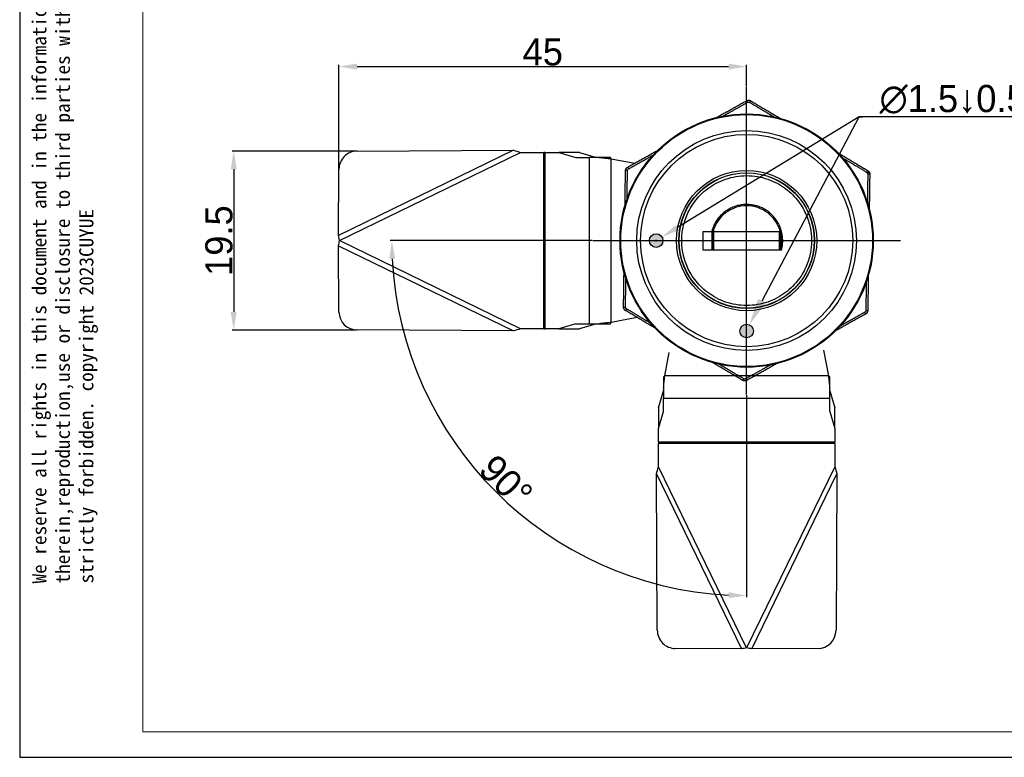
# Model space of a CAD drawing. Header units: millimetres. Extents: x 5128 to 5354, y 6463 to 6624.
# Tile 1 of 12: x 5128 to 5236, y 6463 to 6545. Entities that reach past the tile are written whole.
import ezdxf
from ezdxf import colors
from ezdxf.entities.mleader import LeaderData, LeaderLine
from ezdxf.math import Vec2, Vec3

# ---------------------------------------------------------------- set-up
doc = ezdxf.new("R2010")
doc.units = ezdxf.units.MM
doc.layers.get('0').update_dxf_attribs({"color": 3})
doc.layers.add('20', color=7, linetype='Continuous', true_color=0xffffff)
doc.layers.add('实线层', color=7, linetype='Continuous', lineweight=30)
doc.layers.add('粗实线层', color=7, linetype='Continuous', lineweight=35)
doc.dimstyles.get("Standard").update_dxf_attribs({"dimtxt": 3, "dimasz": 2, "dimexe": 0.18, "dimexo": 0.0625, "dimgap": 0.09, "dimtad": 1, "dimtoh": 1, "dimzin": 0, "dimdsep": 46, "dimtxsty": 'Standard', "dimcen": 0.09, "dimadec": 0, "dimazin": 0, "dimtfac": 1, "dimtofl": 0, "dimtmove": 0, "dimatfit": 3, "dimfxl": 1, "dimtolj": 1, "dimtzin": 0, "dimarcsym": 0})

# ---------------------------------------------------------------- blocks, each defined once
blk = doc.blocks.new('*D1')
at = {"color": 0, "lineweight": -2, "transparency": 16777216}
for p, q in [((5162.85, 6528.31), (5162.85, 6539.76)), ((5164.85, 6539.58), (5205.92, 6539.58)), ((5207.92, 6537.42), (5207.92, 6539.76))]:
    blk.add_line(p, q, dxfattribs=at)
at = {"color": 0, "lineweight": 18, "transparency": 16777216}
for points in [[(5164.85, 6539.91), (5164.85, 6539.25), (5162.85, 6539.58)], [(5205.92, 6539.91), (5205.92, 6539.25), (5207.92, 6539.58)]]:
    blk.add_solid(points, dxfattribs=at)
at = {"layer": 'Defpoints', "color": 0, "lineweight": 18, "transparency": 16777216}
for p in [(5207.92, 6539.58), (5207.92, 6537.35), (5162.85, 6528.25)]:
    blk.add_point(p, dxfattribs=at)
at = {"color": 0, "lineweight": 18, "transparency": 16777216, "insert": (5185.39, 6541.19), "char_height": 3, "attachment_point": 5}
blk.add_mtext('\\A1;45', dxfattribs=at)
blk = doc.blocks.new('*D2')
at = {"color": 0, "lineweight": -2, "transparency": 16777216}
for p, q in [((5164.8, 6530.23), (5151.04, 6530.23)), ((5151.22, 6528.23), (5151.22, 6512.47)), ((5164.8, 6510.47), (5151.04, 6510.47))]:
    blk.add_line(p, q, dxfattribs=at)
at = {"color": 0, "lineweight": 18, "transparency": 16777216}
for points in [[(5150.89, 6528.23), (5151.55, 6528.23), (5151.22, 6530.23)], [(5150.89, 6512.47), (5151.55, 6512.47), (5151.22, 6510.47)]]:
    blk.add_solid(points, dxfattribs=at)
at = {"layer": 'Defpoints', "color": 0, "lineweight": 18, "transparency": 16777216}
for p in [(5164.86, 6530.23), (5151.22, 6510.47), (5164.86, 6510.47)]:
    blk.add_point(p, dxfattribs=at)
at = {"color": 0, "lineweight": 18, "transparency": 16777216, "insert": (5149.6, 6520.35), "char_height": 3, "attachment_point": 5, "rotation": 90}
blk.add_mtext('\\A1;19.5', dxfattribs=at)
blk = doc.blocks.new('*D10')
at = {"color": 0, "lineweight": -2, "transparency": 16777216}
for p, q in [((5190.86, 6520.35), (5168.52, 6520.35)), ((5207.92, 6503.29), (5207.92, 6480.95))]:
    blk.add_line(p, q, dxfattribs=at)
blk.add_arc((5207.92, 6520.35), 39.23, 182.9216, 267.0784, dxfattribs=at)
at = {"color": 0, "lineweight": 18, "transparency": 16777216}
for points in [[(5168.42, 6518.35), (5169.08, 6518.36), (5168.7, 6520.35)], [(5205.93, 6481.51), (5205.92, 6480.85), (5207.92, 6481.13)]]:
    blk.add_solid(points, dxfattribs=at)
at = {"layer": 'Defpoints', "color": 0, "lineweight": 18, "transparency": 16777216}
for p in [(5207.92, 6537.35), (5190.92, 6520.35), (5224.92, 6520.35), (5207.92, 6503.35), (5173.95, 6500.74)]:
    blk.add_point(p, dxfattribs=at)
at = {"color": 0, "lineweight": 18, "transparency": 16777216, "insert": (5181.32, 6493.75), "char_height": 3, "attachment_point": 5, "rotation": 315}
blk.add_mtext('\\A1;90°', dxfattribs=at)
blk = doc.blocks.new('*D11')
at = {"color": 0, "lineweight": -2, "transparency": 16777216}
for p, q in [((5220.36, 6534.04), (5200.27, 6521.79)), ((5241.04, 6534.04), (5220.36, 6534.04)), ((5197.83, 6520.35), (5198.01, 6520.35)), ((5197.92, 6520.26), (5197.92, 6520.44))]:
    blk.add_line(p, q, dxfattribs=at)
at = {"color": 0, "lineweight": 18, "transparency": 16777216}
blk.add_solid([(5200.1, 6522.07), (5200.44, 6521.5), (5198.56, 6520.74)], dxfattribs=at)
at = {"layer": 'Defpoints', "color": 0, "lineweight": 18, "transparency": 16777216}
for p in [(5197.28, 6519.96), (5198.56, 6520.74)]:
    blk.add_point(p, dxfattribs=at)
at = {"color": 0, "lineweight": 18, "transparency": 16777216, "insert": (5230.75, 6535.95), "char_height": 3, "width": 23.322, "attachment_point": 5}
blk.add_mtext('\\A1;∅1.5↓0.5', dxfattribs=at)

msp = doc.modelspace()

# ---------------------------------------------------------------- hatches: boundary and pattern name
at = {"lineweight": 18}
h = msp.add_hatch(color=1, dxfattribs=at)
h.dxf.hatch_style = 1
h.paths.add_polyline_path([(5198.674, 6520.354), (5197.174, 6520.354, 1)])
h.paths.add_polyline_path([(5197.174, 6520.354), (5198.674, 6520.354, 1)])
h = msp.add_hatch(color=3, dxfattribs=at)
h.dxf.hatch_style = 1
h.paths.add_polyline_path([(5207.924, 6511.104, 0.4142136), (5207.174, 6510.354, 0.4142136), (5207.924, 6509.604)])
h.paths.add_polyline_path([(5207.924, 6511.104), (5207.924, 6509.604, 0.4142136), (5208.674, 6510.354, 0.4142136)])

# ---------------------------------------------------------------- linework, layer by layer
at = {"lineweight": 13}
msp.add_line((5141.173, 6466.077), (5141.173, 6619.793), dxfattribs=at)
at = {"linetype": 'Continuous', "lineweight": 13}
msp.add_line((5141.173, 6466.077), (5350.527, 6466.077), dxfattribs=at)
at = {"layer": '20', "color": 1}
for p, q in [((5207.924, 6503.354), (5207.924, 6537.354)), ((5190.924, 6520.354), (5224.924, 6520.354))]:
    msp.add_line(p, q, dxfattribs=at)
at = {"layer": '20', "color": 7}
for p, q in [((5182.133, 6530.337), (5162.81, 6520.917)), ((5162.924, 6520.354), (5182.924, 6530.104)), ((5164.861, 6530.233), (5182.133, 6530.337)), ((5182.924, 6530.104), (5185.506, 6530.104)), ((5185.659, 6530.104), (5185.506, 6530.104)), ((5185.506, 6510.604), (5185.506, 6530.104)), ((5185.659, 6530.104), (5187.147, 6530.104)), ((5185.659, 6510.604), (5185.659, 6530.104)), ((5189.445, 6530.104), (5187.147, 6530.104)), ((5187.147, 6530.104), (5189.024, 6529.543)), ((5189.445, 6530.104), (5191.322, 6529.543)), ((5189.024, 6529.543), (5190.514, 6529.543)), ((5191.613, 6529.543), (5190.514, 6529.543)), ((5190.514, 6529.543), (5190.514, 6511.164)), ((5192.881, 6529.543), (5191.613, 6529.543)), ((5192.965, 6529.401), (5195.546, 6528.905)), ((5192.965, 6511.307), (5192.965, 6529.401)), ((5162.81, 6520.917), (5162.854, 6528.245)), ((5221.467, 6527.915), (5221.286, 6527.813)), ((5212.415, 6526.329), (5212.431, 6526.348)), ((5213.028, 6525.815), (5213.044, 6525.834)), ((5214.881, 6523.154), (5214.854, 6523.154)), ((5200.484, 6521.304), (5200.509, 6521.304)), ((5203.124, 6521.354), (5204.064, 6521.354)), ((5203.124, 6519.304), (5203.124, 6521.354)), ((5204.126, 6519.304), (5204.126, 6521.354)), ((5204.161, 6519.304), (5204.161, 6521.354)), ((5204.175, 6521.354), (5204.175, 6519.304)), ((5204.189, 6519.304), (5204.189, 6521.354)), ((5204.204, 6521.354), (5204.204, 6519.304)), ((5204.218, 6519.304), (5204.218, 6521.354)), ((5204.233, 6521.354), (5204.233, 6519.304)), ((5204.247, 6519.304), (5204.247, 6521.354)), ((5204.262, 6521.354), (5204.262, 6519.304)), ((5204.274, 6521.354), (5204.274, 6519.304)), ((5211.574, 6519.304), (5211.574, 6521.354)), ((5211.585, 6519.304), (5211.585, 6521.354)), ((5211.6, 6521.354), (5211.6, 6519.304)), ((5211.614, 6519.304), (5211.614, 6521.354)), ((5211.629, 6521.354), (5211.629, 6519.304)), ((5211.643, 6519.304), (5211.643, 6521.354)), ((5211.658, 6521.354), (5211.658, 6519.304)), ((5211.672, 6519.304), (5211.672, 6521.354)), ((5211.687, 6521.354), (5211.687, 6519.304)), ((5211.721, 6521.354), (5211.721, 6519.304)), ((5182.924, 6510.604), (5162.924, 6520.354)), ((5162.854, 6512.462), (5162.81, 6519.791)), ((5162.81, 6519.791), (5182.133, 6510.371)), ((5200.484, 6519.404), (5200.509, 6519.404)), ((5211.774, 6519.304), (5203.124, 6519.304)), ((5211.774, 6519.304), (5211.774, 6519.318)), ((5214.881, 6517.554), (5214.854, 6517.554)), ((5206.974, 6512.939), (5206.974, 6512.914)), ((5208.874, 6512.914), (5208.874, 6512.939)), ((5195.821, 6511.855), (5192.965, 6511.307)), ((5182.133, 6510.371), (5164.861, 6510.475)), ((5185.506, 6510.604), (5182.924, 6510.604)), ((5185.506, 6510.604), (5185.659, 6510.604)), ((5187.147, 6510.604), (5185.659, 6510.604)), ((5189.024, 6511.164), (5187.147, 6510.604)), ((5187.147, 6510.604), (5189.445, 6510.604)), ((5189.024, 6511.164), (5190.514, 6511.164)), ((5191.322, 6511.164), (5189.445, 6510.604)), ((5190.514, 6511.164), (5191.613, 6511.164)), ((5191.613, 6511.164), (5192.881, 6511.164))]:
    msp.add_line(p, q, dxfattribs=at)
at = {"layer": '20', "color": 6}
for p, q in [((5198.876, 6505.396), (5199.372, 6507.977)), ((5216.422, 6508.251), (5216.971, 6505.396)), ((5198.734, 6505.311), (5198.734, 6504.043)), ((5216.971, 6505.396), (5198.876, 6505.396)), ((5217.113, 6504.043), (5217.113, 6505.311)), ((5198.174, 6501.876), (5198.734, 6503.752)), ((5198.734, 6504.043), (5198.734, 6502.944)), ((5217.113, 6502.944), (5217.113, 6504.043)), ((5217.113, 6503.752), (5217.674, 6501.876)), ((5198.734, 6501.454), (5198.734, 6502.944)), ((5198.734, 6502.944), (5217.113, 6502.944)), ((5217.113, 6501.454), (5217.113, 6502.944)), ((5198.174, 6501.876), (5198.174, 6499.578)), ((5198.174, 6499.578), (5198.734, 6501.454)), ((5217.113, 6501.454), (5217.674, 6499.578)), ((5217.674, 6499.578), (5217.674, 6501.876)), ((5198.174, 6498.09), (5198.174, 6499.578)), ((5217.674, 6499.578), (5217.674, 6498.09)), ((5198.174, 6498.09), (5198.174, 6497.936)), ((5217.674, 6498.09), (5198.174, 6498.09)), ((5198.174, 6495.354), (5198.174, 6497.936)), ((5217.674, 6497.936), (5198.174, 6497.936)), ((5217.674, 6497.936), (5217.674, 6498.09)), ((5217.674, 6497.936), (5217.674, 6495.354)), ((5207.924, 6475.354), (5198.174, 6495.354)), ((5217.674, 6495.354), (5207.924, 6475.354)), ((5198.044, 6477.291), (5197.941, 6494.563)), ((5197.941, 6494.563), (5207.361, 6475.24)), ((5208.486, 6475.24), (5217.906, 6494.563)), ((5217.906, 6494.563), (5217.803, 6477.291)), ((5207.361, 6475.24), (5200.032, 6475.285)), ((5215.815, 6475.285), (5208.486, 6475.24))]:
    msp.add_line(p, q, dxfattribs=at)
at = {"layer": '20', "color": 7}
for centre, radius in [((5207.924, 6520.354), 14), ((5207.924, 6520.354), 13.916), ((5207.924, 6520.354), 12.148), ((5207.924, 6520.354), 11.732), ((5207.924, 6520.354), 7.75), ((5207.924, 6520.354), 7.5), ((5207.924, 6520.354), 7.475), ((5197.924, 6520.354), 0.75), ((5207.924, 6510.354), 0.75)]:
    msp.add_circle(centre, radius, dxfattribs=at)
msp.add_arc((5207.924, 6520.354), 3.846, 15.07031, 164.92969, dxfattribs=at)
for centre, major_axis, ratio, start_param, end_param in [((5208.043, 6535.538), (0.146, -0.262), 0.1585712, 1.842765, 3.1415927), ((5164.849, 6528.257), (1.798, 0.876), 0.9848078, 1.1171986, 2.687995), ((5194.833, 6528.049), (0.3, -0.004), 0.1585712, 1.842765, 3.1415928), ((5194.936, 6528.221), (-0.146, 0.262), 0.1585712, 0, 1.2988276), ((5221.133, 6527.843), (-0.154, -0.258), 0.1585712, 1.842765, 3.1415922), ((5221.231, 6527.668), (0.3, -0.004), 0.1585712, 0, 1.2988276), ((5164.849, 6512.45), (-1.798, 0.876), 0.9848078, 0.4535977, 2.024394), ((5194.617, 6513.04), (-0.3, 0.004), 0.1585712, 0, 1.2988276), ((5194.714, 6512.865), (0.154, 0.258), 0.1585712, 1.842765, 3.1415922), ((5221.014, 6512.658), (-0.3, 0.004), 0.1585712, 1.842765, 3.1415927), ((5207.604, 6505.172), (-0.154, -0.258), 0.1585712, 0, 1.2988276), ((5207.804, 6505.17), (-0.146, 0.262), 0.1585712, 1.842765, 3.1415927)]:
    msp.add_ellipse(centre, major_axis=major_axis, ratio=ratio, start_param=start_param, end_param=end_param, dxfattribs=at)
at = {"layer": '20', "color": 6}
for centre, major_axis, start_param, end_param in [((5200.02, 6477.279), (-0.876, 1.798), 1.1171986, 2.687995), ((5215.827, 6477.279), (-0.876, -1.798), 0.4535977, 2.024394)]:
    msp.add_ellipse(centre, major_axis=major_axis, ratio=0.9848078, start_param=start_param, end_param=end_param, dxfattribs=at)
at = {"layer": '20', "color": 7}
for points, degree in [([(5204.547, 6533.93), (5206.145, 6534.822), (5207.897, 6535.8)], 2), ([(5208.397, 6535.793), (5210.123, 6534.763), (5211.697, 6533.823)], 2), ([(5182.133, 6530.337), (5182.396, 6530.261), (5182.66, 6530.182), (5182.924, 6530.104)], 3), ([(5194.79, 6528.483), (5196.527, 6529.453), (5198.113, 6530.338)], 2), ([(5218.001, 6530.061), (5219.569, 6529.126), (5221.287, 6528.1)], 2), ([(5192.965, 6529.401), (5192.936, 6529.448), (5192.907, 6529.496), (5192.881, 6529.543)], 3), ([(5194.478, 6524.23), (5194.504, 6526.054), (5194.533, 6528.054)], 2), ([(5221.531, 6527.664), (5221.502, 6525.673), (5221.475, 6523.855)], 2), ([(5162.924, 6520.354), (5162.885, 6520.542), (5162.847, 6520.731), (5162.81, 6520.917)], 3), ([(5162.81, 6519.791), (5162.847, 6519.977), (5162.885, 6520.165), (5162.924, 6520.354)], 3), ([(5194.317, 6513.044), (5194.346, 6515.054), (5194.372, 6516.887)], 2), ([(5221.369, 6516.492), (5221.343, 6514.661), (5221.314, 6512.654)], 2), ([(5197.856, 6510.641), (5196.284, 6511.579), (5194.56, 6512.607)], 2), ([(5192.881, 6511.164), (5192.907, 6511.212), (5192.936, 6511.259), (5192.965, 6511.307)], 3), ([(5221.057, 6512.225), (5219.302, 6511.245), (5217.701, 6510.351)], 2), ([(5182.924, 6510.604), (5182.66, 6510.525), (5182.396, 6510.447), (5182.133, 6510.371)], 3), ([(5207.451, 6504.915), (5205.743, 6505.934), (5204.184, 6506.864)], 2), ([(5211.288, 6506.771), (5209.695, 6505.882), (5207.95, 6504.908)], 2)]:
    msp.add_open_spline(points, degree=degree, dxfattribs=at)
for points, knots in [([(5205.289, 6534.101), (5205.3, 6534.107), (5205.346, 6534.133), (5205.427, 6534.178), (5205.533, 6534.237), (5205.64, 6534.297), (5205.749, 6534.357), (5205.859, 6534.418), (5205.97, 6534.48), (5206.082, 6534.542), (5206.196, 6534.605), (5206.311, 6534.669), (5206.427, 6534.733), (5206.544, 6534.798), (5206.662, 6534.864), (5206.782, 6534.93), (5206.903, 6534.997), (5207.025, 6535.065), (5207.148, 6535.134), (5207.272, 6535.203), (5207.398, 6535.272), (5207.525, 6535.343), (5207.653, 6535.414), (5207.782, 6535.486), (5207.912, 6535.558), (5208, 6535.606), (5208.044, 6535.631)], [0, 0, 0, 0, 0.0116533, 0.0496454, 0.0880907, 0.126989, 0.1663403, 0.2061445, 0.2464016, 0.2871114, 0.3282741, 0.3698894, 0.4119573, 0.4544777, 0.4974505, 0.5408759, 0.5847536, 0.6290836, 0.673866, 0.7191005, 0.7647872, 0.810926, 0.8575167, 0.9045594, 0.9520538, 1, 1, 1, 1]), ([(5207.897, 6535.8), (5207.9, 6535.802), (5207.907, 6535.805), (5207.917, 6535.811), (5207.927, 6535.816), (5207.937, 6535.82), (5207.948, 6535.825), (5207.958, 6535.829), (5207.969, 6535.833), (5207.98, 6535.837), (5207.99, 6535.84), (5208.001, 6535.844), (5208.012, 6535.847), (5208.023, 6535.849), (5208.034, 6535.852), (5208.046, 6535.854), (5208.057, 6535.856), (5208.068, 6535.858), (5208.079, 6535.86), (5208.091, 6535.861), (5208.102, 6535.862), (5208.113, 6535.863), (5208.125, 6535.863), (5208.136, 6535.863), (5208.147, 6535.863), (5208.159, 6535.863), (5208.17, 6535.862), (5208.182, 6535.862), (5208.193, 6535.861), (5208.204, 6535.859), (5208.215, 6535.858), (5208.227, 6535.856), (5208.238, 6535.854), (5208.249, 6535.851), (5208.26, 6535.849), (5208.271, 6535.846), (5208.282, 6535.843), (5208.293, 6535.839), (5208.304, 6535.836), (5208.314, 6535.832), (5208.325, 6535.828), (5208.336, 6535.824), (5208.346, 6535.819), (5208.356, 6535.814), (5208.367, 6535.809), (5208.377, 6535.804), (5208.387, 6535.798), (5208.393, 6535.795), (5208.397, 6535.793)], [0, 0, 0, 0, 0.0217497, 0.0434964, 0.0652404, 0.0869819, 0.1087209, 0.1304577, 0.1521924, 0.1739252, 0.1956562, 0.2173857, 0.2391138, 0.2608406, 0.2825663, 0.3042912, 0.3260153, 0.3477388, 0.3694619, 0.3911847, 0.4129075, 0.4346303, 0.4563534, 0.478077, 0.4998011, 0.521526, 0.5432517, 0.5649786, 0.5867067, 0.6084363, 0.6301674, 0.6519003, 0.6736351, 0.695372, 0.7171111, 0.7388526, 0.7605968, 0.7823436, 0.8040934, 0.8258463, 0.8476024, 0.8693619, 0.891125, 0.9128919, 0.9346626, 0.9564375, 0.9782165, 1, 1, 1, 1]), ([(5208.044, 6535.631), (5208.056, 6535.638), (5208.081, 6535.648), (5208.121, 6535.656), (5208.161, 6535.656), (5208.203, 6535.648), (5208.231, 6535.636), (5208.245, 6535.628)], [0, 0, 0, 0, 0.2043572, 0.387549, 0.5712014, 0.7734017, 1, 1, 1, 1]), ([(5208.245, 6535.628), (5208.282, 6535.605), (5208.357, 6535.561), (5208.469, 6535.495), (5208.58, 6535.429), (5208.69, 6535.363), (5208.8, 6535.299), (5208.908, 6535.234), (5209.015, 6535.17), (5209.122, 6535.107), (5209.228, 6535.045), (5209.332, 6534.982), (5209.436, 6534.921), (5209.539, 6534.86), (5209.641, 6534.799), (5209.742, 6534.739), (5209.842, 6534.68), (5209.942, 6534.621), (5210.04, 6534.562), (5210.138, 6534.504), (5210.234, 6534.447), (5210.33, 6534.39), (5210.424, 6534.334), (5210.518, 6534.278), (5210.611, 6534.223), (5210.703, 6534.169), (5210.794, 6534.114), (5210.882, 6534.062), (5210.94, 6534.028), (5210.967, 6534.012)], [0, 0, 0, 0, 0.0416003, 0.0828568, 0.1237696, 0.1643386, 0.2045638, 0.244445, 0.2839823, 0.3231757, 0.3620251, 0.4005304, 0.4386917, 0.4765089, 0.5139819, 0.5511107, 0.5878953, 0.6243357, 0.6604317, 0.6961834, 0.7315906, 0.7666534, 0.8013718, 0.8357456, 0.8697748, 0.9034595, 0.9367995, 0.9697948, 1, 1, 1, 1]), ([(5194.856, 6528.269), (5194.895, 6528.29), (5194.971, 6528.333), (5195.084, 6528.397), (5195.197, 6528.46), (5195.308, 6528.523), (5195.419, 6528.585), (5195.529, 6528.647), (5195.638, 6528.708), (5195.746, 6528.768), (5195.853, 6528.829), (5195.959, 6528.888), (5196.065, 6528.947), (5196.169, 6529.006), (5196.272, 6529.064), (5196.375, 6529.122), (5196.476, 6529.179), (5196.577, 6529.235), (5196.677, 6529.291), (5196.776, 6529.347), (5196.874, 6529.401), (5196.971, 6529.456), (5197.067, 6529.51), (5197.162, 6529.563), (5197.256, 6529.616), (5197.349, 6529.668), (5197.442, 6529.72), (5197.533, 6529.771), (5197.595, 6529.806), (5197.627, 6529.824), (5197.628, 6529.825)], [0, 0, 0, 0, 0.0414318, 0.0825213, 0.1232684, 0.1636731, 0.2037354, 0.2434551, 0.2828324, 0.321867, 0.3605591, 0.3989085, 0.4369153, 0.4745794, 0.5119007, 0.5488792, 0.5855149, 0.6218077, 0.6577576, 0.6933646, 0.7286285, 0.7635494, 0.7981272, 0.8323619, 0.8662534, 0.8998017, 0.9330068, 0.9658686, 0.9983871, 1, 1, 1, 1]), ([(5191.613, 6529.543), (5191.719, 6529.531), (5191.827, 6529.52), (5192.048, 6529.496), (5192.16, 6529.484), (5192.33, 6529.466), (5192.388, 6529.46), (5192.502, 6529.448), (5192.56, 6529.442), (5192.733, 6529.425), (5192.849, 6529.413), (5192.965, 6529.401)], [0, 0, 0, 0, 0.25, 0.25, 0.5, 0.5, 0.625, 0.625, 0.75, 0.75, 1, 1, 1, 1]), ([(5218.485, 6529.525), (5218.505, 6529.513), (5218.559, 6529.481), (5218.648, 6529.428), (5218.752, 6529.365), (5218.858, 6529.302), (5218.964, 6529.238), (5219.072, 6529.173), (5219.181, 6529.108), (5219.291, 6529.042), (5219.403, 6528.975), (5219.515, 6528.908), (5219.629, 6528.839), (5219.744, 6528.77), (5219.86, 6528.701), (5219.977, 6528.63), (5220.096, 6528.559), (5220.215, 6528.488), (5220.336, 6528.415), (5220.458, 6528.342), (5220.581, 6528.268), (5220.705, 6528.193), (5220.831, 6528.118), (5220.957, 6528.042), (5221.085, 6527.965), (5221.171, 6527.914), (5221.214, 6527.888)], [0, 0, 0, 0, 0.0216375, 0.0592634, 0.0973363, 0.1358559, 0.1748224, 0.2142356, 0.2540955, 0.2944021, 0.3351553, 0.376355, 0.4180011, 0.4600935, 0.5026323, 0.5456173, 0.5890485, 0.6329259, 0.6772494, 0.722019, 0.7672346, 0.8128961, 0.8590035, 0.9055567, 0.9525555, 1, 1, 1, 1]), ([(5194.533, 6528.054), (5194.533, 6528.057), (5194.534, 6528.065), (5194.534, 6528.076), (5194.535, 6528.088), (5194.536, 6528.099), (5194.537, 6528.11), (5194.539, 6528.121), (5194.541, 6528.133), (5194.543, 6528.144), (5194.545, 6528.155), (5194.548, 6528.166), (5194.551, 6528.177), (5194.554, 6528.188), (5194.557, 6528.199), (5194.561, 6528.21), (5194.565, 6528.22), (5194.569, 6528.231), (5194.573, 6528.242), (5194.578, 6528.252), (5194.582, 6528.262), (5194.587, 6528.273), (5194.593, 6528.283), (5194.598, 6528.293), (5194.604, 6528.302), (5194.61, 6528.312), (5194.616, 6528.322), (5194.622, 6528.331), (5194.629, 6528.34), (5194.636, 6528.35), (5194.643, 6528.359), (5194.65, 6528.367), (5194.657, 6528.376), (5194.665, 6528.384), (5194.673, 6528.393), (5194.681, 6528.401), (5194.689, 6528.409), (5194.697, 6528.417), (5194.706, 6528.424), (5194.714, 6528.431), (5194.723, 6528.439), (5194.732, 6528.446), (5194.741, 6528.452), (5194.751, 6528.459), (5194.76, 6528.465), (5194.77, 6528.471), (5194.78, 6528.477), (5194.786, 6528.481), (5194.79, 6528.483)], [0, 0, 0, 0, 0.0217497, 0.0434964, 0.0652404, 0.0869819, 0.1087209, 0.1304577, 0.1521924, 0.1739252, 0.1956562, 0.2173857, 0.2391138, 0.2608406, 0.2825663, 0.3042912, 0.3260153, 0.3477388, 0.3694619, 0.3911847, 0.4129075, 0.4346303, 0.4563534, 0.478077, 0.4998011, 0.521526, 0.5432517, 0.5649786, 0.5867067, 0.6084363, 0.6301674, 0.6519003, 0.6736351, 0.695372, 0.7171111, 0.7388526, 0.7605968, 0.7823436, 0.8040934, 0.8258463, 0.8476024, 0.8693619, 0.891125, 0.9128919, 0.9346626, 0.9564375, 0.9782165, 1, 1, 1, 1]), ([(5194.7, 6524.915), (5194.7, 6524.942), (5194.702, 6525.016), (5194.704, 6525.135), (5194.706, 6525.275), (5194.708, 6525.416), (5194.711, 6525.559), (5194.713, 6525.704), (5194.715, 6525.851), (5194.718, 6525.999), (5194.72, 6526.15), (5194.723, 6526.302), (5194.726, 6526.456), (5194.728, 6526.612), (5194.731, 6526.77), (5194.734, 6526.929), (5194.736, 6527.091), (5194.739, 6527.254), (5194.742, 6527.419), (5194.745, 6527.586), (5194.748, 6527.754), (5194.75, 6527.925), (5194.752, 6528.039), (5194.753, 6528.096)], [0, 0, 0, 0, 0.0258609, 0.0689496, 0.1126302, 0.1569027, 0.201767, 0.2472229, 0.2932704, 0.3399095, 0.3871399, 0.4349616, 0.4833744, 0.5323783, 0.5819734, 0.6321594, 0.6829363, 0.7343039, 0.7862623, 0.8388112, 0.8919505, 0.9456802, 1, 1, 1, 1]), ([(5194.753, 6528.096), (5194.754, 6528.11), (5194.757, 6528.138), (5194.77, 6528.176), (5194.79, 6528.211), (5194.818, 6528.243), (5194.843, 6528.261), (5194.856, 6528.269)], [0, 0, 0, 0, 0.2043573, 0.3875492, 0.5712017, 0.773402, 1, 1, 1, 1]), ([(5221.286, 6527.813), (5221.285, 6527.816), (5221.283, 6527.82), (5221.279, 6527.826), (5221.275, 6527.832), (5221.271, 6527.837), (5221.266, 6527.843), (5221.262, 6527.848), (5221.257, 6527.853), (5221.252, 6527.858), (5221.247, 6527.863), (5221.242, 6527.868), (5221.237, 6527.872), (5221.231, 6527.876), (5221.226, 6527.881), (5221.22, 6527.885), (5221.216, 6527.887), (5221.214, 6527.888)], [0, 0, 0, 0, 0.0676156, 0.1347266, 0.2014154, 0.2677659, 0.3338635, 0.3997944, 0.4656458, 0.5315049, 0.5974594, 0.6635963, 0.7300019, 0.7967618, 0.8639601, 0.9316792, 1, 1, 1, 1]), ([(5221.312, 6527.713), (5221.311, 6527.669), (5221.31, 6527.582), (5221.309, 6527.452), (5221.307, 6527.322), (5221.306, 6527.194), (5221.304, 6527.067), (5221.303, 6526.941), (5221.301, 6526.817), (5221.3, 6526.693), (5221.298, 6526.57), (5221.297, 6526.448), (5221.295, 6526.327), (5221.294, 6526.208), (5221.292, 6526.089), (5221.291, 6525.971), (5221.29, 6525.855), (5221.288, 6525.739), (5221.287, 6525.625), (5221.285, 6525.512), (5221.284, 6525.399), (5221.283, 6525.288), (5221.281, 6525.178), (5221.28, 6525.069), (5221.279, 6524.961), (5221.277, 6524.854), (5221.276, 6524.748), (5221.275, 6524.643), (5221.274, 6524.573), (5221.273, 6524.537), (5221.273, 6524.535)], [0, 0, 0, 0, 0.0414417, 0.0825411, 0.1232982, 0.163713, 0.2037853, 0.2435152, 0.2829026, 0.3219475, 0.3606499, 0.3990095, 0.4370266, 0.4747009, 0.5120325, 0.5490213, 0.5856674, 0.6219706, 0.657931, 0.6935484, 0.7288228, 0.7637542, 0.7983425, 0.8325877, 0.8664898, 0.9000487, 0.9332644, 0.9661369, 0.998666, 1, 1, 1, 1]), ([(5221.312, 6527.713), (5221.312, 6527.715), (5221.312, 6527.72), (5221.312, 6527.727), (5221.311, 6527.734), (5221.31, 6527.741), (5221.309, 6527.748), (5221.308, 6527.755), (5221.307, 6527.761), (5221.305, 6527.768), (5221.303, 6527.775), (5221.301, 6527.781), (5221.298, 6527.788), (5221.296, 6527.794), (5221.293, 6527.801), (5221.29, 6527.807), (5221.287, 6527.811), (5221.286, 6527.813)], [0, 0, 0, 0, 0.0683194, 0.1360374, 0.2032346, 0.2699936, 0.3363985, 0.4025348, 0.468489, 0.534348, 0.6001995, 0.6661308, 0.732229, 0.7985804, 0.8652703, 0.9323827, 1, 1, 1, 1]), ([(5221.287, 6528.1), (5221.29, 6528.098), (5221.297, 6528.094), (5221.306, 6528.088), (5221.316, 6528.081), (5221.326, 6528.075), (5221.335, 6528.068), (5221.344, 6528.061), (5221.353, 6528.053), (5221.361, 6528.046), (5221.37, 6528.038), (5221.378, 6528.03), (5221.386, 6528.022), (5221.394, 6528.014), (5221.402, 6528.006), (5221.409, 6527.997), (5221.417, 6527.989), (5221.424, 6527.98), (5221.431, 6527.971), (5221.437, 6527.962), (5221.444, 6527.953), (5221.45, 6527.943), (5221.456, 6527.934), (5221.462, 6527.924), (5221.465, 6527.918), (5221.467, 6527.915)], [0, 0, 0, 0, 0.0445343, 0.0889704, 0.1333085, 0.1775489, 0.2216919, 0.265738, 0.3096874, 0.3535404, 0.3972973, 0.4409586, 0.4845245, 0.5279953, 0.5713715, 0.6146532, 0.657841, 0.7009351, 0.7439358, 0.7868436, 0.8296587, 0.8723816, 0.9150125, 0.9575519, 1, 1, 1, 1]), ([(5221.467, 6527.915), (5221.469, 6527.911), (5221.473, 6527.904), (5221.478, 6527.894), (5221.483, 6527.884), (5221.488, 6527.873), (5221.493, 6527.862), (5221.497, 6527.851), (5221.501, 6527.84), (5221.505, 6527.829), (5221.508, 6527.818), (5221.512, 6527.806), (5221.515, 6527.795), (5221.518, 6527.783), (5221.52, 6527.772), (5221.523, 6527.76), (5221.525, 6527.748), (5221.526, 6527.736), (5221.528, 6527.724), (5221.529, 6527.712), (5221.53, 6527.7), (5221.53, 6527.688), (5221.531, 6527.676), (5221.531, 6527.668), (5221.531, 6527.664)], [0, 0, 0, 0, 0.0442256, 0.0885655, 0.1330203, 0.1775903, 0.2222759, 0.2670775, 0.3119956, 0.3570305, 0.4021826, 0.4474523, 0.49284, 0.5383461, 0.5839709, 0.6297149, 0.6755784, 0.7215618, 0.7676654, 0.8138896, 0.8602348, 0.9067014, 0.9532897, 1, 1, 1, 1]), ([(5204.064, 6521.354), (5204.09, 6521.354), (5204.114, 6521.354), (5204.151, 6521.354), (5204.163, 6521.354), (5204.187, 6521.354), (5204.198, 6521.354), (5204.21, 6521.354)], [0, 0, 0, 0, 0.5, 0.5, 0.75, 0.75, 1, 1, 1, 1]), ([(5204.21, 6521.354), (5204.51, 6521.354), (5204.811, 6521.354), (5205.264, 6521.354), (5205.415, 6521.354), (5205.718, 6521.354), (5205.87, 6521.354), (5206.099, 6521.354), (5206.176, 6521.354), (5206.329, 6521.354), (5206.406, 6521.354), (5206.561, 6521.354), (5206.639, 6521.354), (5206.795, 6521.354), (5206.873, 6521.354), (5207.031, 6521.354), (5207.11, 6521.354), (5207.271, 6521.354), (5207.353, 6521.354), (5207.456, 6521.354), (5207.477, 6521.354), (5207.518, 6521.354), (5207.58, 6521.354), (5207.643, 6521.354), (5207.767, 6521.354), (5207.851, 6521.354), (5208.018, 6521.354), (5208.102, 6521.354), (5208.207, 6521.354), (5208.228, 6521.354), (5208.27, 6521.354), (5208.332, 6521.354), (5208.394, 6521.354), (5208.517, 6521.354), (5208.597, 6521.354), (5208.756, 6521.354), (5208.835, 6521.354), (5208.992, 6521.354), (5209.069, 6521.354), (5209.224, 6521.354), (5209.301, 6521.354), (5209.531, 6521.354), (5209.684, 6521.354), (5209.987, 6521.354), (5210.138, 6521.354), (5210.44, 6521.354), (5210.59, 6521.354), (5211.04, 6521.354), (5211.339, 6521.354), (5211.637, 6521.354)], [0, 0, 0, 0, 0.125, 0.125, 0.1875, 0.1875, 0.25, 0.25, 0.28125, 0.28125, 0.3125, 0.3125, 0.34375, 0.34375, 0.375, 0.375, 0.40625, 0.40625, 0.4375, 0.4375, 0.4453125, 0.4453125, 0.453125, 0.46875, 0.46875, 0.5, 0.5, 0.53125, 0.53125, 0.5390625, 0.5390625, 0.546875, 0.5625, 0.5625, 0.59375, 0.59375, 0.625, 0.625, 0.65625, 0.65625, 0.6875, 0.6875, 0.75, 0.75, 0.8125, 0.8125, 0.875, 0.875, 1, 1, 1, 1]), ([(5211.637, 6521.354), (5211.659, 6521.354), (5211.681, 6521.354), (5211.726, 6521.354), (5211.75, 6521.354), (5211.774, 6521.354)], [0, 0, 0, 0, 0.5, 0.5, 1, 1, 1, 1]), ([(5211.774, 6519.318), (5211.774, 6519.403), (5211.774, 6519.488), (5211.774, 6519.658), (5211.774, 6519.742), (5211.774, 6519.912), (5211.774, 6519.997), (5211.774, 6520.166), (5211.774, 6520.251), (5211.774, 6520.421), (5211.774, 6520.506), (5211.774, 6520.675), (5211.774, 6520.76), (5211.774, 6520.93), (5211.774, 6521.014), (5211.774, 6521.184), (5211.774, 6521.269), (5211.774, 6521.354)], [0, 0, 0, 0, 0.125, 0.125, 0.25, 0.25, 0.375, 0.375, 0.5, 0.5, 0.625, 0.625, 0.75, 0.75, 0.875, 0.875, 1, 1, 1, 1]), ([(5194.535, 6512.995), (5194.536, 6513.039), (5194.537, 6513.126), (5194.538, 6513.256), (5194.54, 6513.385), (5194.541, 6513.513), (5194.543, 6513.64), (5194.544, 6513.766), (5194.546, 6513.891), (5194.547, 6514.015), (5194.549, 6514.138), (5194.55, 6514.26), (5194.552, 6514.38), (5194.553, 6514.5), (5194.555, 6514.619), (5194.556, 6514.736), (5194.558, 6514.853), (5194.559, 6514.968), (5194.56, 6515.083), (5194.562, 6515.196), (5194.563, 6515.308), (5194.564, 6515.419), (5194.566, 6515.53), (5194.567, 6515.639), (5194.568, 6515.747), (5194.57, 6515.854), (5194.571, 6515.959), (5194.572, 6516.061), (5194.573, 6516.127), (5194.574, 6516.159)], [0, 0, 0, 0, 0.0416232, 0.0829026, 0.123838, 0.1644294, 0.2046768, 0.2445801, 0.2841393, 0.3233544, 0.3622253, 0.400752, 0.4389345, 0.4767727, 0.5142665, 0.551416, 0.588221, 0.6246817, 0.6607978, 0.6965694, 0.7319964, 0.7670788, 0.8018165, 0.8362095, 0.8702578, 0.9039613, 0.93732, 0.9703338, 1, 1, 1, 1]), ([(5221.146, 6515.755), (5221.146, 6515.74), (5221.145, 6515.678), (5221.143, 6515.57), (5221.141, 6515.431), (5221.139, 6515.29), (5221.136, 6515.147), (5221.134, 6515.002), (5221.132, 6514.855), (5221.129, 6514.706), (5221.127, 6514.556), (5221.124, 6514.404), (5221.121, 6514.25), (5221.119, 6514.094), (5221.116, 6513.936), (5221.113, 6513.777), (5221.111, 6513.616), (5221.108, 6513.453), (5221.105, 6513.288), (5221.102, 6513.121), (5221.099, 6512.953), (5221.097, 6512.783), (5221.095, 6512.669), (5221.094, 6512.611)], [0, 0, 0, 0, 0.0148593, 0.0584689, 0.1026736, 0.1474732, 0.1928675, 0.2388567, 0.2854405, 0.3326189, 0.3803917, 0.4287589, 0.4777202, 0.5272758, 0.5774255, 0.6281693, 0.679507, 0.7314385, 0.7839638, 0.8370827, 0.8907952, 0.945101, 1, 1, 1, 1]), ([(5194.56, 6512.607), (5194.557, 6512.609), (5194.551, 6512.613), (5194.541, 6512.619), (5194.532, 6512.626), (5194.522, 6512.632), (5194.513, 6512.639), (5194.504, 6512.646), (5194.495, 6512.653), (5194.487, 6512.661), (5194.478, 6512.668), (5194.47, 6512.676), (5194.462, 6512.684), (5194.454, 6512.692), (5194.446, 6512.701), (5194.439, 6512.709), (5194.431, 6512.718), (5194.424, 6512.727), (5194.417, 6512.736), (5194.41, 6512.745), (5194.404, 6512.754), (5194.398, 6512.764), (5194.391, 6512.773), (5194.386, 6512.783), (5194.38, 6512.793), (5194.374, 6512.803), (5194.369, 6512.813), (5194.364, 6512.823), (5194.36, 6512.834), (5194.355, 6512.844), (5194.351, 6512.855), (5194.347, 6512.865), (5194.343, 6512.876), (5194.339, 6512.887), (5194.336, 6512.898), (5194.333, 6512.909), (5194.33, 6512.92), (5194.328, 6512.931), (5194.325, 6512.942), (5194.323, 6512.953), (5194.322, 6512.964), (5194.32, 6512.976), (5194.319, 6512.987), (5194.318, 6512.998), (5194.317, 6513.01), (5194.317, 6513.021), (5194.316, 6513.033), (5194.317, 6513.04), (5194.317, 6513.044)], [0, 0, 0, 0, 0.0217497, 0.0434964, 0.0652404, 0.0869819, 0.1087209, 0.1304577, 0.1521924, 0.1739252, 0.1956562, 0.2173857, 0.2391138, 0.2608406, 0.2825663, 0.3042912, 0.3260153, 0.3477388, 0.3694619, 0.3911847, 0.4129075, 0.4346303, 0.4563534, 0.478077, 0.4998011, 0.521526, 0.5432517, 0.5649786, 0.5867067, 0.6084363, 0.6301674, 0.6519003, 0.6736351, 0.695372, 0.7171111, 0.7388526, 0.7605968, 0.7823436, 0.8040934, 0.8258463, 0.8476024, 0.8693619, 0.891125, 0.9128919, 0.9346626, 0.9564375, 0.9782165, 1, 1, 1, 1]), ([(5194.633, 6512.819), (5194.621, 6512.827), (5194.599, 6512.843), (5194.573, 6512.873), (5194.552, 6512.908), (5194.538, 6512.949), (5194.535, 6512.979), (5194.535, 6512.995)], [0, 0, 0, 0, 0.2043573, 0.3875492, 0.5712016, 0.7734019, 1, 1, 1, 1]), ([(5197.332, 6511.2), (5197.323, 6511.206), (5197.279, 6511.232), (5197.2, 6511.279), (5197.096, 6511.342), (5196.991, 6511.405), (5196.884, 6511.469), (5196.776, 6511.533), (5196.667, 6511.599), (5196.557, 6511.665), (5196.446, 6511.732), (5196.333, 6511.799), (5196.219, 6511.867), (5196.104, 6511.936), (5195.988, 6512.006), (5195.871, 6512.077), (5195.752, 6512.148), (5195.633, 6512.219), (5195.512, 6512.292), (5195.39, 6512.365), (5195.267, 6512.439), (5195.142, 6512.514), (5195.017, 6512.589), (5194.89, 6512.665), (5194.762, 6512.742), (5194.676, 6512.793), (5194.633, 6512.819)], [0, 0, 0, 0, 0.010584, 0.0486096, 0.0870895, 0.1260236, 0.1654118, 0.2052542, 0.2455506, 0.2863011, 0.3275054, 0.3691637, 0.4112757, 0.4538414, 0.4968607, 0.5403338, 0.5842603, 0.6286405, 0.6734741, 0.718761, 0.7645013, 0.8106949, 0.8573416, 0.9044415, 0.9519943, 1, 1, 1, 1]), ([(5220.991, 6512.439), (5220.952, 6512.417), (5220.876, 6512.375), (5220.763, 6512.311), (5220.65, 6512.248), (5220.539, 6512.185), (5220.428, 6512.123), (5220.318, 6512.061), (5220.209, 6512), (5220.101, 6511.939), (5219.994, 6511.879), (5219.888, 6511.819), (5219.782, 6511.76), (5219.678, 6511.702), (5219.575, 6511.644), (5219.472, 6511.586), (5219.371, 6511.529), (5219.27, 6511.472), (5219.17, 6511.416), (5219.071, 6511.361), (5218.973, 6511.306), (5218.876, 6511.252), (5218.78, 6511.198), (5218.685, 6511.144), (5218.591, 6511.092), (5218.498, 6511.039), (5218.405, 6510.987), (5218.317, 6510.938), (5218.26, 6510.906), (5218.233, 6510.891)], [0, 0, 0, 0, 0.0416478, 0.0829514, 0.1239109, 0.1645261, 0.2047971, 0.2447237, 0.284306, 0.3235439, 0.3624374, 0.4009864, 0.439191, 0.477051, 0.5145664, 0.5517372, 0.5885633, 0.6250448, 0.6611815, 0.6969734, 0.7324205, 0.7675227, 0.8022801, 0.8366925, 0.8707599, 0.9044822, 0.9378595, 0.9708916, 1, 1, 1, 1]), ([(5221.094, 6512.611), (5221.093, 6512.597), (5221.09, 6512.57), (5221.077, 6512.532), (5221.057, 6512.497), (5221.029, 6512.464), (5221.004, 6512.446), (5220.991, 6512.439)], [0, 0, 0, 0, 0.2043573, 0.3875492, 0.5712017, 0.773402, 1, 1, 1, 1]), ([(5221.314, 6512.654), (5221.314, 6512.65), (5221.313, 6512.643), (5221.313, 6512.631), (5221.312, 6512.62), (5221.311, 6512.609), (5221.31, 6512.597), (5221.308, 6512.586), (5221.306, 6512.575), (5221.304, 6512.564), (5221.302, 6512.553), (5221.299, 6512.541), (5221.296, 6512.53), (5221.293, 6512.52), (5221.29, 6512.509), (5221.286, 6512.498), (5221.283, 6512.487), (5221.278, 6512.476), (5221.274, 6512.466), (5221.27, 6512.456), (5221.265, 6512.445), (5221.26, 6512.435), (5221.254, 6512.425), (5221.249, 6512.415), (5221.243, 6512.405), (5221.237, 6512.395), (5221.231, 6512.386), (5221.225, 6512.376), (5221.218, 6512.367), (5221.211, 6512.358), (5221.204, 6512.349), (5221.197, 6512.34), (5221.19, 6512.332), (5221.182, 6512.323), (5221.174, 6512.315), (5221.166, 6512.307), (5221.158, 6512.299), (5221.15, 6512.291), (5221.141, 6512.283), (5221.133, 6512.276), (5221.124, 6512.269), (5221.115, 6512.262), (5221.106, 6512.255), (5221.096, 6512.249), (5221.087, 6512.242), (5221.077, 6512.236), (5221.067, 6512.23), (5221.061, 6512.227), (5221.057, 6512.225)], [0, 0, 0, 0, 0.0217497, 0.0434964, 0.0652404, 0.0869819, 0.1087209, 0.1304577, 0.1521924, 0.1739252, 0.1956562, 0.2173857, 0.2391138, 0.2608406, 0.2825663, 0.3042912, 0.3260153, 0.3477388, 0.3694619, 0.3911847, 0.4129075, 0.4346303, 0.4563534, 0.478077, 0.4998011, 0.521526, 0.5432517, 0.5649786, 0.5867067, 0.6084363, 0.6301674, 0.6519003, 0.6736351, 0.695372, 0.7171111, 0.7388526, 0.7605968, 0.7823436, 0.8040934, 0.8258463, 0.8476024, 0.8693619, 0.891125, 0.9128919, 0.9346626, 0.9564375, 0.9782165, 1, 1, 1, 1]), ([(5192.965, 6511.307), (5192.849, 6511.295), (5192.732, 6511.283), (5192.501, 6511.259), (5192.386, 6511.247), (5192.215, 6511.229), (5192.158, 6511.223), (5192.047, 6511.212), (5191.991, 6511.206), (5191.826, 6511.188), (5191.719, 6511.176), (5191.613, 6511.164)], [0, 0, 0, 0, 0.25, 0.25, 0.5, 0.5, 0.625, 0.625, 0.75, 0.75, 1, 1, 1, 1]), ([(5207.602, 6505.08), (5207.565, 6505.102), (5207.49, 6505.147), (5207.378, 6505.213), (5207.267, 6505.279), (5207.157, 6505.344), (5207.047, 6505.409), (5206.939, 6505.473), (5206.832, 6505.537), (5206.725, 6505.6), (5206.619, 6505.663), (5206.515, 6505.725), (5206.411, 6505.787), (5206.308, 6505.848), (5206.206, 6505.908), (5206.105, 6505.968), (5206.005, 6506.028), (5205.905, 6506.087), (5205.807, 6506.145), (5205.709, 6506.203), (5205.613, 6506.26), (5205.517, 6506.317), (5205.423, 6506.374), (5205.329, 6506.429), (5205.236, 6506.484), (5205.144, 6506.539), (5205.053, 6506.593), (5204.963, 6506.647), (5204.901, 6506.683), (5204.87, 6506.702), (5204.868, 6506.703)], [0, 0, 0, 0, 0.0414209, 0.0824995, 0.1232359, 0.1636299, 0.2036816, 0.2433909, 0.2827577, 0.321782, 0.3604639, 0.3988032, 0.4367999, 0.474454, 0.5117654, 0.5487341, 0.5853601, 0.6216433, 0.6575836, 0.6931811, 0.7284357, 0.7633473, 0.7979159, 0.8321415, 0.866024, 0.8995634, 0.9327596, 0.9656126, 0.9981224, 1, 1, 1, 1]), ([(5210.586, 6506.622), (5210.566, 6506.61), (5210.511, 6506.58), (5210.42, 6506.53), (5210.314, 6506.471), (5210.207, 6506.411), (5210.098, 6506.351), (5209.988, 6506.29), (5209.877, 6506.228), (5209.765, 6506.166), (5209.651, 6506.103), (5209.537, 6506.039), (5209.421, 6505.974), (5209.303, 6505.909), (5209.185, 6505.844), (5209.065, 6505.777), (5208.945, 6505.71), (5208.822, 6505.642), (5208.699, 6505.574), (5208.575, 6505.505), (5208.449, 6505.435), (5208.322, 6505.365), (5208.194, 6505.294), (5208.065, 6505.222), (5207.935, 6505.15), (5207.847, 6505.101), (5207.804, 6505.077)], [0, 0, 0, 0, 0.0214556, 0.0590682, 0.0971296, 0.1356398, 0.1745988, 0.2140064, 0.2538627, 0.2941676, 0.334921, 0.3761228, 0.417773, 0.4598714, 0.5024181, 0.545413, 0.588856, 0.6327472, 0.6770864, 0.7218736, 0.7671087, 0.8127916, 0.8589223, 0.9055006, 0.9525266, 1, 1, 1, 1]), ([(5207.95, 6504.908), (5207.947, 6504.906), (5207.94, 6504.902), (5207.93, 6504.897), (5207.92, 6504.892), (5207.91, 6504.887), (5207.899, 6504.883), (5207.889, 6504.879), (5207.878, 6504.874), (5207.867, 6504.871), (5207.857, 6504.867), (5207.846, 6504.864), (5207.835, 6504.861), (5207.824, 6504.858), (5207.813, 6504.856), (5207.801, 6504.853), (5207.79, 6504.851), (5207.779, 6504.849), (5207.768, 6504.848), (5207.756, 6504.847), (5207.745, 6504.846), (5207.734, 6504.845), (5207.722, 6504.844), (5207.711, 6504.844), (5207.7, 6504.844), (5207.688, 6504.845), (5207.677, 6504.845), (5207.666, 6504.846), (5207.654, 6504.847), (5207.643, 6504.848), (5207.632, 6504.85), (5207.62, 6504.852), (5207.609, 6504.854), (5207.598, 6504.856), (5207.587, 6504.859), (5207.576, 6504.862), (5207.565, 6504.865), (5207.554, 6504.868), (5207.543, 6504.872), (5207.533, 6504.876), (5207.522, 6504.88), (5207.511, 6504.884), (5207.501, 6504.888), (5207.491, 6504.893), (5207.48, 6504.898), (5207.47, 6504.904), (5207.46, 6504.909), (5207.454, 6504.913), (5207.451, 6504.915)], [0, 0, 0, 0, 0.0217497, 0.0434964, 0.0652404, 0.0869819, 0.1087209, 0.1304577, 0.1521924, 0.1739252, 0.1956562, 0.2173857, 0.2391138, 0.2608406, 0.2825663, 0.3042912, 0.3260153, 0.3477388, 0.3694619, 0.3911847, 0.4129075, 0.4346303, 0.4563534, 0.478077, 0.4998011, 0.521526, 0.5432517, 0.5649786, 0.5867067, 0.6084363, 0.6301674, 0.6519003, 0.6736351, 0.695372, 0.7171111, 0.7388526, 0.7605968, 0.7823436, 0.8040934, 0.8258463, 0.8476024, 0.8693619, 0.891125, 0.9128919, 0.9346626, 0.9564375, 0.9782165, 1, 1, 1, 1]), ([(5207.804, 6505.077), (5207.791, 6505.07), (5207.766, 6505.059), (5207.726, 6505.051), (5207.686, 6505.051), (5207.644, 6505.059), (5207.616, 6505.072), (5207.602, 6505.08)], [0, 0, 0, 0, 0.2043572, 0.387549, 0.5712014, 0.7734017, 1, 1, 1, 1])]:
    msp.add_open_spline(points, degree=3, knots=knots, dxfattribs=at)
for points, weights in [([(5208.397, 6535.793), (5208.377, 6535.804), (5208.319, 6535.74), (5208.245, 6535.628)], [1.11331397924, 0.962228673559, 0.962228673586, 1.11331397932]), ([(5200.749, 6520.354), (5200.749, 6534.704), (5215.099, 6534.704), (5215.099, 6520.354)], [1, 0.333333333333, 0.333333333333, 1]), ([(5215.099, 6520.354), (5215.099, 6506.004), (5200.749, 6506.004), (5200.749, 6520.354)], [1, 0.333333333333, 0.333333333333, 1]), ([(5221.057, 6512.225), (5221.077, 6512.236), (5221.051, 6512.318), (5220.991, 6512.439)], [1.11331397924, 0.962228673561, 0.962228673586, 1.11331397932])]:
    msp.add_rational_spline(points, weights, degree=3, dxfattribs=at)
msp.add_rational_spline([(5211.774, 6519.318), (5212.382, 6521.582), (5211.208, 6523.61), (5208.941, 6524.209), (5206.675, 6524.807), (5204.652, 6523.623), (5204.064, 6521.354)], [1, 0.803652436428, 0.803652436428, 1, 0.803652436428, 0.803652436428, 1], degree=3, knots=[0, 0, 0, 0, 0.5, 0.5, 0.5, 1, 1, 1, 1], dxfattribs=at)
at = {"layer": '20', "color": 6}
for points in [[(5198.876, 6505.396), (5198.829, 6505.366), (5198.781, 6505.337), (5198.734, 6505.311)], [(5217.113, 6505.311), (5217.066, 6505.337), (5217.018, 6505.366), (5216.971, 6505.396)], [(5197.941, 6494.563), (5198.017, 6494.826), (5198.095, 6495.09), (5198.174, 6495.354)], [(5217.674, 6495.354), (5217.752, 6495.09), (5217.83, 6494.826), (5217.906, 6494.563)], [(5207.924, 6475.354), (5207.735, 6475.316), (5207.547, 6475.277), (5207.361, 6475.24)], [(5208.486, 6475.24), (5208.3, 6475.277), (5208.112, 6475.316), (5207.924, 6475.354)]]:
    msp.add_open_spline(points, degree=3, dxfattribs=at)
for points in [[(5198.734, 6504.043), (5198.746, 6504.149), (5198.758, 6504.257), (5198.781, 6504.478), (5198.793, 6504.59), (5198.811, 6504.761), (5198.817, 6504.818), (5198.829, 6504.933), (5198.835, 6504.99), (5198.853, 6505.163), (5198.864, 6505.279), (5198.876, 6505.396)], [(5216.971, 6505.396), (5216.983, 6505.279), (5216.994, 6505.163), (5217.018, 6504.931), (5217.03, 6504.816), (5217.048, 6504.645), (5217.054, 6504.589), (5217.066, 6504.477), (5217.072, 6504.421), (5217.089, 6504.257), (5217.101, 6504.149), (5217.113, 6504.043)]]:
    msp.add_open_spline(points, degree=3, knots=[0, 0, 0, 0, 0.25, 0.25, 0.5, 0.5, 0.625, 0.625, 0.75, 0.75, 1, 1, 1, 1], dxfattribs=at)
at = {"layer": '实线层'}
for p, q in [((5127.562, 6623.61), (5127.562, 6463.259)), ((5127.562, 6463.259), (5354.344, 6463.259))]:
    msp.add_line(p, q, dxfattribs=at)

# ---------------------------------------------------------------- texts
at = {"layer": '粗实线层', "color": 3, "insert": (5128.947, 6482.464), "char_height": 1.559681, "width": 91.63133, "attachment_point": 1, "rotation": 90}
msp.add_mtext('{\\fSimHei|b0|i0|c0|p34;We reserve all rights in this document and in the information contained therein,reproduction,use or disclosure to third parties without express authority is strictly forbidden. copyright 2023CUYUE}', dxfattribs=at)

# ---------------------------------------------------------------- dimensions: what is measured, and where the dimension line sits
at = {"color": 3, "lineweight": 18}
dim = msp.add_linear_dim(base=(5207.924, 6539.58), p1=(5162.854, 6528.245), p2=(5207.924, 6537.354), text='45', dimstyle='Standard', dxfattribs=at)
dim.commit()
dim.dimension.update_dxf_attribs({"geometry": '*D1', "text_midpoint": (5185.389, 6541.187)})
dim = msp.add_angular_dim_2l(base=(5173.953, 6500.741), line1=((5207.924, 6503.354), (5207.924, 6537.354)), line2=((5190.924, 6520.354), (5224.924, 6520.354)), dimstyle='Standard', dxfattribs=at)
dim.commit()
dim.dimension.update_dxf_attribs({"geometry": '*D10', "text_midpoint": (5181.323, 6493.753)})
dim = msp.add_diameter_dim_2p(p1=(5197.283, 6519.963), p2=(5198.564, 6520.744), text='<>↓0.5', dimstyle='Standard', override={"dimdec": 1}, dxfattribs=at)
dim.commit()
dim.dimension.update_dxf_attribs({"geometry": '*D11', "text_midpoint": (5230.745, 6534.036), "dimtype": 163})
dim = msp.add_linear_dim(base=(5151.219, 6510.475), p1=(5164.861, 6530.233), p2=(5164.861, 6510.475), angle=90, text='19.5', dimstyle='Standard', dxfattribs=at)
dim.commit()
dim.dimension.update_dxf_attribs({"geometry": '*D2', "text_midpoint": (5149.603, 6520.354)})

# ---------------------------------------------------------------- leaders
ml = msp.add_multileader_mtext('Standard', dxfattribs=at)
ml.set_content('', color=3)
ml.set_leader_properties()
ml.build(insert=Vec2(0, 0))
ml.multileader.update_dxf_attribs({"text_right_attachment_type": 6, "dogleg_length": 0.36, "arrow_head_size": 3})
ctx = ml.context
ctx.base_point, ctx.char_height, ctx.arrow_head_size, ctx.landing_gap_size, ctx.plane_origin = Vec3(5220.721, 6534.036), 0.18, 3, 0.09, Vec3(5208.674, 6510.354)
ctx.right_attachment = 6
notes = []
notes.append((ctx, [(0, (1, 1, 0), (5220.361, 6534.036), (1, 0), 0.36, [(0, [(5208.224, 6511.041)], 0, [])])]))
ctx.mtext.insert, ctx.mtext.flow_direction = Vec3(5220.811, 6534.126), 5
for ctx, leaders in notes:
    for number, flags, end, landing, length, lines in leaders:
        leader = LeaderData()
        leader.index, (leader.has_last_leader_line, leader.has_dogleg_vector, leader.attachment_direction) = number, flags
        leader.last_leader_point, leader.dogleg_vector, leader.dogleg_length = Vec3(end), Vec3(landing), length
        for number, points, colour, breaks in lines:
            line = LeaderLine()
            line.index, line.vertices, line.color, line.breaks = number, Vec3.list(points), colors.encode_raw_color(colour), breaks
            leader.lines.append(line)
        ctx.leaders.append(leader)

doc.saveas('drawing.dxf')
